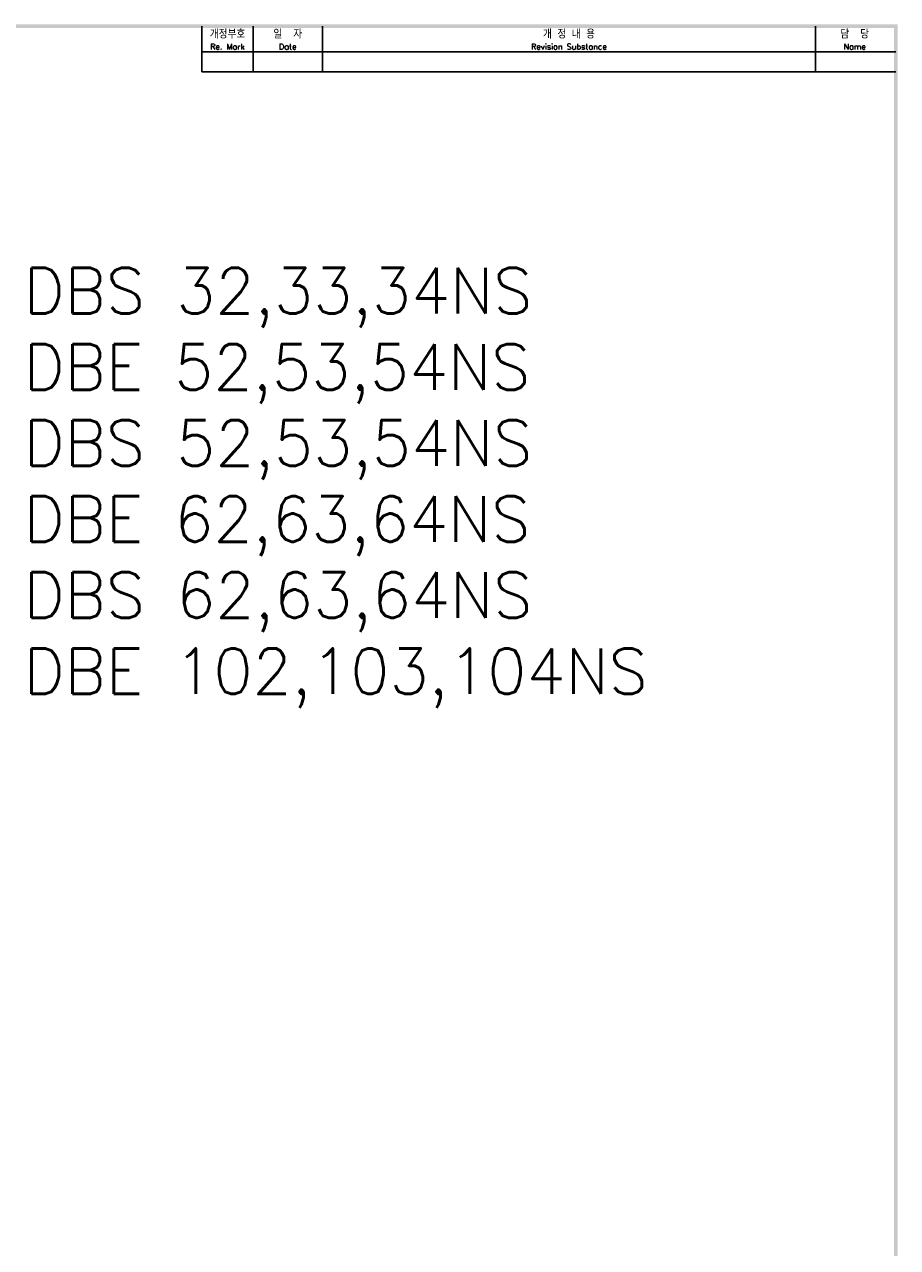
# Model space of a CAD drawing. Extents: x 2148 to 5280, y -907 to 1584.
# Tile 16 of 16: x 4795 to 5273, y 907 to 1577. Entities that reach past the tile are written whole.
import ezdxf

# ---------------------------------------------------------------- set-up
doc = ezdxf.new("R2010")
doc.units = 0
doc.header["$LTSCALE"] = 3
doc.header["$MEASUREMENT"] = 0
for name, color, linetype in [('di', 3, 'CONTINUOUS'), ('DIM', 3, 'CONTINUOUS'), ('dimtaxt', 3, 'CONTINUOUS'), ('dwg', 7, 'CONTINUOUS'), ('text', 3, 'CONTINUOUS')]:
    doc.layers.add(name, color=color, linetype=linetype)
doc.styles.get("Standard").update_dxf_attribs({"font": 'romans.shx', "height": 3, "bigfont": 'ghs.shx'})

msp = doc.modelspace()

# ---------------------------------------------------------------- linework, layer by layer
at = {"layer": 'dimtaxt'}
for p, q in [((4919.79652, 1550.7549), (4919.79652, 1575.7549)), ((4957.79652, 1550.7549), (4957.79652, 1575.7549)), ((5227.88587, 1550.7549), (5227.88587, 1575.7549)), ((4891.79652, 1561.7549), (5271.79652, 1561.7549)), ((4891.79652, 1550.7549), (5271.79652, 1550.7549))]:
    msp.add_line(p, q, dxfattribs=at)
at = {"layer": 'dwg'}
for points in [[(3640.79652, 1576.7549), (3642.79652, 1574.7549), (5272.79652, 1576.7549), (5270.79652, 1574.7549)], [(5272.79652, 1576.7549), (5270.79652, 1574.7549), (5272.79652, 428.7549), (5270.79652, 430.7549)]]:
    msp.add_trace(points, dxfattribs=at)
at = {"layer": 'text'}
msp.add_line((4891.79652, 1550.7549), (4891.79652, 1575.7549), dxfattribs=at)

# ---------------------------------------------------------------- texts
at = {"layer": 'di', "attachment_point": 5}
for s, insert, char_height, width in [('개정부호\\P{\\H0.72727x;Re. Mark}', (4905.79652, 1568.2549), 4.4, 28), ('{\\H1.1x;일  자}\\P{\\H0.8x;Date}', (4938.79652, 1568.2549), 4, 38), ('{\\H1.1x;개 정 내 용\\P\\H0.72727x;Revision Substance}', (5092.84119, 1568.2549), 4, 270.0893524), ('담  당\\P{\\H0.72727x;Name}', (5249.34119, 1568.2549), 4.4, 42.9106476)]:
    msp.add_mtext(s, dxfattribs=dict(at, insert=insert, char_height=char_height, width=width))
at = {"layer": 'DIM', "insert": (4794.16202, 1443.36364), "char_height": 25, "width": 782.7728474, "attachment_point": 1}
msp.add_mtext('\\pt325;{\\Fromans,hgs|c129;DBS 32,33,34NS\\P\\ptz;DBE 52,53,54NS\\PDBS 52,53,54NS\\PDBE 62,63,64NS\\PDBS 62,63,64NS\\PDBE 102,103,104NS}', dxfattribs=at)

doc.saveas('drawing.dxf')
